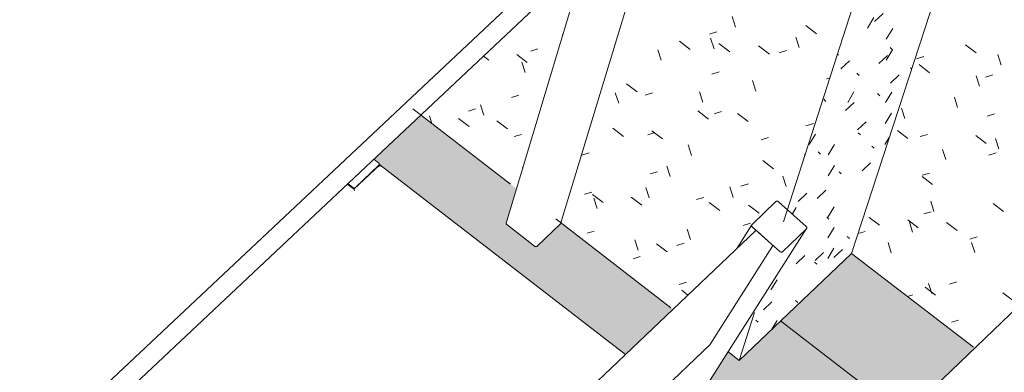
# Model space of a CAD drawing. Header units: centimetres. Extents: x -2274.6 to -2273.04, y 1316.35 to 1317.85.
# Tile 47 of 59: x -2273.6663 to -2273.532, y 1317.3237 to 1317.3717. Entities that reach past the tile are written whole.
import ezdxf

# ---------------------------------------------------------------- set-up
doc = ezdxf.new("R2010")
doc.units = ezdxf.units.CM
for name, color, linetype, lineweight in [('Drzwi', 7, 'Continuous', 9), ('Drzwi-1', 250, 'Continuous', 9), ('Drzwi-3', 254, 'Continuous', 9), ('Meble', 7, 'Continuous', 9), ('Stropy', 7, 'Continuous', 9), ('Wzór powierzchni', 7, 'Continuous', 9), ('Wzór powierzchni-1', 250, 'Continuous', 9), ('Wzór powierzchni-4', 10, 'Continuous', 9), ('Wzór powierzchni-7', 9, 'Continuous', 9), ('Ściany', 7, 'Continuous', 9), ('Ściany-1', 250, 'Continuous', 25)]:
    doc.layers.add(name, color=color, linetype=linetype, lineweight=lineweight)
doc.layers.add('Drzwi-2', color=7, linetype='Continuous', lineweight=9, true_color=0xebd9b4)
doc.layers.add('Wzór powierzchni-2', color=7, linetype='Continuous', lineweight=9, true_color=0xedebe7)

# ---------------------------------------------------------------- blocks, each defined once
blk = doc.blocks.new('FP_4-Aksono')
at = {"layer": 'Drzwi-2'}
blk.add_hatch(color=256, dxfattribs=at).paths.add_polyline_path([(-2273.55845, 1317.2586), (-2273.4694, 1317.34465), (-2273.47087, 1317.34576), (-2273.55992, 1317.25975)])
blk = doc.blocks.new('FP_7-Aksono')
at = {"layer": 'Drzwi-2'}
blk.add_hatch(color=256, dxfattribs=at).paths.add_polyline_path([(-2273.55451, 1317.25951), (-2273.4763, 1317.33513), (-2273.47638, 1317.33519), (-2273.55459, 1317.25957)])
blk = doc.blocks.new('FP_8-Aksono')
at = {"layer": 'Wzór powierzchni-2'}
h = blk.add_hatch(color=256, dxfattribs=at)
h.paths.add_polyline_path([(-2273.61639, 1317.26225), (-2273.61642, 1317.26225), (-2273.61639, 1317.26229)])
h.paths.add_polyline_path([(-2273.66998, 1317.21306), (-2273.67, 1317.21309), (-2273.66998, 1317.21309)])
h.paths.add_polyline_path([(-2273.68543, 1317.18383), (-2273.61341, 1317.25284), (-2273.61655, 1317.25539), (-2273.61604, 1317.2821), (-2273.61611, 1317.28221), (-2273.61954, 1317.2849), (-2273.62809, 1317.27104), (-2273.62997, 1317.26481), (-2273.62994, 1317.26391), (-2273.62996, 1317.26145), (-2273.63032, 1317.23819), (-2273.6337, 1317.23503), (-2273.63381, 1317.23506), (-2273.6339, 1317.23509), (-2273.63785, 1317.23829), (-2273.63767, 1317.25755), (-2273.66229, 1317.23415), (-2273.66233, 1317.23412), (-2273.66241, 1317.23365), (-2273.66238, 1317.23298), (-2273.66237, 1317.23053), (-2273.66241, 1317.20745), (-2273.66584, 1317.20426), (-2273.66585, 1317.20426), (-2273.6661, 1317.20438), (-2273.66998, 1317.20756), (-2273.67009, 1317.23411), (-2273.67021, 1317.2341), (-2273.6719, 1317.23545), (-2273.68054, 1317.22107), (-2273.68219, 1317.21498), (-2273.68215, 1317.20966), (-2273.682, 1317.18868), (-2273.68543, 1317.18548), (-2273.68547, 1317.18548), (-2273.68564, 1317.18554), (-2273.68959, 1317.1888), (-2273.68958, 1317.18987), (-2273.68969, 1317.19613), (-2273.68985, 1317.20781), (-2273.70147, 1317.19673), (-2273.68584, 1317.18416)])
h.paths.add_polyline_path([(-2273.68408, 1317.21793), (-2273.684, 1317.218), (-2273.68408, 1317.21793)])
h.paths.add_polyline_path([(-2273.68392, 1317.21797), (-2273.68381, 1317.21811), (-2273.6839, 1317.218)])
h.paths.add_polyline_path([(-2273.68402, 1317.21793), (-2273.68391, 1317.218), (-2273.68398, 1317.218), (-2273.68402, 1317.21794)])
h.paths.add_polyline_path([(-2273.67934, 1317.2256), (-2273.67899, 1317.22608), (-2273.67933, 1317.22562)])
h.paths.add_polyline_path([(-2273.68977, 1317.22872), (-2273.67779, 1317.24012), (-2273.70636, 1317.26283), (-2273.71068, 1317.24596), (-2273.711, 1317.24565), (-2273.6914, 1317.23002)])
h.paths.add_polyline_path([(-2273.67717, 1317.2292), (-2273.67684, 1317.22964), (-2273.67712, 1317.22928)])
h.paths.add_polyline_path([(-2273.66098, 1317.23858), (-2273.66103, 1317.23871), (-2273.661, 1317.23861), (-2273.66098, 1317.23859)])
h.paths.add_polyline_path([(-2273.71709, 1317.25051), (-2273.71414, 1317.26233), (-2273.7223, 1317.25467), (-2273.71788, 1317.25114)])
h.paths.add_polyline_path([(-2273.58474, 1317.29251), (-2273.58477, 1317.29254), (-2273.58474, 1317.2927)])
h.paths.add_polyline_path([(-2273.60895, 1317.25711), (-2273.58185, 1317.28308), (-2273.58499, 1317.28559), (-2273.58437, 1317.30506), (-2273.60831, 1317.2823), (-2273.60835, 1317.28227), (-2273.60844, 1317.28193), (-2273.60842, 1317.28112), (-2273.60848, 1317.27795), (-2273.60859, 1317.2736), (-2273.60895, 1317.25718)])
h.paths.add_polyline_path([(-2273.63151, 1317.26795), (-2273.63139, 1317.26802), (-2273.63147, 1317.26801), (-2273.63151, 1317.26796)])
h.paths.add_polyline_path([(-2273.63141, 1317.26798), (-2273.63128, 1317.26816), (-2273.6314, 1317.26799)])
h.paths.add_polyline_path([(-2273.63731, 1317.27853), (-2273.62561, 1317.28964), (-2273.6524, 1317.31058), (-2273.657, 1317.29398), (-2273.63887, 1317.27975)])
h.paths.add_polyline_path([(-2273.57741, 1317.28733), (-2273.53604, 1317.32697), (-2273.55287, 1317.33986), (-2273.56817, 1317.32528), (-2273.56968, 1317.32645), (-2273.57452, 1317.31879), (-2273.57656, 1317.31223), (-2273.57656, 1317.31151), (-2273.57667, 1317.30817), (-2273.57685, 1317.30324), (-2273.57741, 1317.2874)])
h.paths.add_polyline_path([(-2273.6632, 1317.29884), (-2273.65902, 1317.31414), (-2273.66979, 1317.30401), (-2273.66463, 1317.29996)])
h.paths.add_polyline_path([(-2273.57788, 1317.31573), (-2273.57776, 1317.31581), (-2273.57784, 1317.31579), (-2273.57787, 1317.31574)])
h.paths.add_polyline_path([(-2273.57778, 1317.31576), (-2273.57765, 1317.31593), (-2273.57776, 1317.31579)])
h.paths.add_polyline_path([(-2273.81059, 1317.32511), (-2273.80157, 1317.33335), (-2273.80171, 1317.33375), (-2273.80181, 1317.33411), (-2273.80183, 1317.33467), (-2273.80171, 1317.33515), (-2273.80067, 1317.33779), (-2273.81644, 1317.35031), (-2273.8243, 1317.33639), (-2273.8245, 1317.33621), (-2273.81822, 1317.33119)])
h.paths.add_polyline_path([(-2273.58369, 1317.3261), (-2273.57721, 1317.33225), (-2273.5925, 1317.34402), (-2273.59258, 1317.34382), (-2273.59584, 1317.34079), (-2273.59602, 1317.34081), (-2273.59607, 1317.34084), (-2273.59997, 1317.34393), (-2273.59992, 1317.34412), (-2273.59855, 1317.34868), (-2273.61158, 1317.35872), (-2273.618, 1317.35269), (-2273.61733, 1317.35213), (-2273.61725, 1317.35185), (-2273.61712, 1317.35189), (-2273.59247, 1317.33287)])
h.paths.add_polyline_path([(-2273.86244, 1317.32611), (-2273.8424, 1317.34422), (-2273.84233, 1317.34423), (-2273.84227, 1317.34423), (-2273.84227, 1317.34427), (-2273.84232, 1317.34526), (-2273.8424, 1317.34815), (-2273.84258, 1317.35418), (-2273.86836, 1317.33087), (-2273.86306, 1317.32661)])
h.paths.add_polyline_path([(-2273.82167, 1317.35443), (-2273.82165, 1317.3543), (-2273.82166, 1317.35438)])
h.paths.add_polyline_path([(-2273.87666, 1317.33754), (-2273.87683, 1317.34164), (-2273.87709, 1317.34791), (-2273.87705, 1317.34791), (-2273.87705, 1317.34817), (-2273.87362, 1317.35126), (-2273.87324, 1317.35126), (-2273.87222, 1317.35059), (-2273.84323, 1317.3767), (-2273.84323, 1317.37861), (-2273.83983, 1317.38167), (-2273.83941, 1317.38165), (-2273.83568, 1317.37912), (-2273.83552, 1317.37611), (-2273.83521, 1317.36358), (-2273.83513, 1317.36087), (-2273.83464, 1317.34426), (-2273.83459, 1317.34426), (-2273.82956, 1317.34024), (-2273.82918, 1317.34096), (-2273.82889, 1317.34143), (-2273.82758, 1317.3438), (-2273.82166, 1317.35458), (-2273.82048, 1317.36092), (-2273.82046, 1317.36092), (-2273.82052, 1317.36242), (-2273.82062, 1317.36731), (-2273.821, 1317.38798), (-2273.8211, 1317.39328), (-2273.82109, 1317.39514), (-2273.82107, 1317.39515), (-2273.82107, 1317.39541), (-2273.81771, 1317.39844), (-2273.81732, 1317.39844), (-2273.8163, 1317.39778), (-2273.79233, 1317.41937), (-2273.82591, 1317.44563), (-2273.82145, 1317.47202), (-2273.82384, 1317.47388), (-2273.9296, 1317.3801), (-2273.87667, 1317.33755)])
h.paths.add_polyline_path([(-2273.83478, 1317.34424), (-2273.83475, 1317.34431), (-2273.83478, 1317.34426)])
h.paths.add_polyline_path([(-2273.62069, 1317.34878), (-2273.62071, 1317.34885), (-2273.6207, 1317.34879)])
h.paths.add_polyline_path([(-2273.81794, 1317.35064), (-2273.81781, 1317.35083), (-2273.8179, 1317.35071)])
h.paths.add_polyline_path([(-2273.81778, 1317.35094), (-2273.8176, 1317.35124), (-2273.81765, 1317.35127), (-2273.81775, 1317.35099)])
h.paths.add_polyline_path([(-2273.81303, 1317.36775), (-2273.78783, 1317.39051), (-2273.78779, 1317.39055), (-2273.78775, 1317.39059), (-2273.78772, 1317.39059), (-2273.78776, 1317.39198), (-2273.78779, 1317.39691), (-2273.7878, 1317.39798), (-2273.78784, 1317.40055), (-2273.8132, 1317.37759), (-2273.81303, 1317.36786)])
h.paths.add_polyline_path([(-2273.75797, 1317.3732), (-2273.74638, 1317.38378), (-2273.76431, 1317.3978), (-2273.7721, 1317.38429), (-2273.75843, 1317.37356)])
h.paths.add_polyline_path([(-2273.77723, 1317.38831), (-2273.77714, 1317.38846), (-2273.77672, 1317.38917), (-2273.77606, 1317.39037), (-2273.76944, 1317.40205), (-2273.76826, 1317.40786), (-2273.77259, 1317.40394), (-2273.78026, 1317.40986), (-2273.78018, 1317.39055), (-2273.78011, 1317.39057), (-2273.77724, 1317.38832)])
h.paths.add_polyline_path([(-2273.78029, 1317.39055), (-2273.78026, 1317.39063), (-2273.78029, 1317.39058)])
h.paths.add_polyline_path([(-2273.76578, 1317.39803), (-2273.76562, 1317.39828), (-2273.76573, 1317.3981)])
h.paths.add_polyline_path([(-2273.7656, 1317.39833), (-2273.76541, 1317.39866), (-2273.76546, 1317.39868), (-2273.76557, 1317.39842)])
h.paths.add_polyline_path([(-2273.70627, 1317.42044), (-2273.69961, 1317.42653), (-2273.72585, 1317.44674), (-2273.72598, 1317.44619), (-2273.72838, 1317.44401), (-2273.72852, 1317.43783), (-2273.72848, 1317.43748), (-2273.72838, 1317.4375), (-2273.7136, 1317.42609)])
h.paths.add_polyline_path([(-2273.72857, 1317.43749), (-2273.72854, 1317.43757), (-2273.72857, 1317.43751)])
blk = doc.blocks.new('FP_20-Aksono')
at = {"layer": 'Wzór powierzchni-4'}
for p, q in [((-2273.53729, 1317.36828), (-2273.53585, 1317.36718)), ((-2273.54297, 1317.36669), (-2273.54397, 1317.36638)), ((-2273.53244, 1317.36552), (-2273.53287, 1317.36694)), ((-2273.54364, 1317.36558), (-2273.54221, 1317.36448)), ((-2273.53541, 1317.36263), (-2273.53585, 1317.36404)), ((-2273.53359, 1317.36419), (-2273.53459, 1317.36388)), ((-2273.53837, 1317.35974), (-2273.53881, 1317.36115)), ((-2273.54557, 1317.35825), (-2273.54601, 1317.35965)), ((-2273.53335, 1317.35886), (-2273.53436, 1317.35855)), ((-2273.54658, 1317.3566), (-2273.54515, 1317.35551)), ((-2273.54247, 1317.35607), (-2273.54347, 1317.35577)), ((-2273.53591, 1317.35594), (-2273.53447, 1317.35484)), ((-2273.53277, 1317.3541), (-2273.53321, 1317.35551)), ((-2273.54, 1317.35263), (-2273.54043, 1317.35403)), ((-2273.53312, 1317.35355), (-2273.53413, 1317.35325)), ((-2273.54222, 1317.3508), (-2273.54322, 1317.3505)), ((-2273.54322, 1317.35032), (-2273.54179, 1317.34923)), ((-2273.54161, 1317.34557), (-2273.54204, 1317.34696)), ((-2273.54198, 1317.34554), (-2273.54297, 1317.34525)), ((-2273.53355, 1317.34665), (-2273.53211, 1317.34556)), ((-2273.55046, 1317.34477), (-2273.54903, 1317.34368)), ((-2273.54518, 1317.34441), (-2273.54375, 1317.34332)), ((-2273.55097, 1317.34285), (-2273.55195, 1317.34255)), ((-2273.54453, 1317.34275), (-2273.54496, 1317.34414)), ((-2273.53987, 1317.34405), (-2273.53844, 1317.34296)), ((-2273.5357, 1317.3421), (-2273.53669, 1317.3418)), ((-2273.54743, 1317.33995), (-2273.54786, 1317.34133)), ((-2273.53605, 1317.33997), (-2273.53648, 1317.34136)), ((-2273.54281, 1317.33524), (-2273.54139, 1317.33415)), ((-2273.5419, 1317.33437), (-2273.54233, 1317.33575)), ((-2273.53848, 1317.33598), (-2273.53947, 1317.33568)), ((-2273.54448, 1317.33421), (-2273.54522, 1317.334)), ((-2273.53219, 1317.33448), (-2273.53076, 1317.33339)), ((-2273.53824, 1317.33077), (-2273.53923, 1317.33048))]:
    blk.add_line(p, q, dxfattribs=at)
blk = doc.blocks.new('FP_22-Aksono')
at = {"layer": 'Wzór powierzchni-4'}
for p, q in [((-2273.54973, 1317.37144), (-2273.54855, 1317.37256)), ((-2273.54981, 1317.372), (-2273.55068, 1317.37057)), ((-2273.54723, 1317.3705), (-2273.5481, 1317.36907)), ((-2273.55463, 1317.36688), (-2273.55477, 1317.36702)), ((-2273.54727, 1317.3676), (-2273.54814, 1317.36617)), ((-2273.54728, 1317.36761), (-2273.54759, 1317.36792)), ((-2273.5543, 1317.36499), (-2273.55312, 1317.36611)), ((-2273.54911, 1317.36572), (-2273.54793, 1317.36683)), ((-2273.5518, 1317.36409), (-2273.55211, 1317.3644)), ((-2273.54466, 1317.365), (-2273.5448, 1317.36514)), ((-2273.54751, 1317.36306), (-2273.54633, 1317.36418)), ((-2273.55251, 1317.36186), (-2273.55337, 1317.36044)), ((-2273.54899, 1317.36133), (-2273.5493, 1317.36163)), ((-2273.54735, 1317.36183), (-2273.54821, 1317.36041)), ((-2273.55633, 1317.36056), (-2273.55664, 1317.36087)), ((-2273.55365, 1317.35931), (-2273.55247, 1317.36043)), ((-2273.54739, 1317.35896), (-2273.54825, 1317.35755)), ((-2273.55204, 1317.35668), (-2273.55086, 1317.3578)), ((-2273.55162, 1317.356), (-2273.55193, 1317.3563)), ((-2273.55774, 1317.35612), (-2273.55861, 1317.3547)), ((-2273.54771, 1317.35565), (-2273.54829, 1317.35471)), ((-2273.55707, 1317.35338), (-2273.55738, 1317.35368)), ((-2273.55515, 1317.35469), (-2273.55602, 1317.35328)), ((-2273.54976, 1317.35419), (-2273.55007, 1317.35449)), ((-2273.5514, 1317.3511), (-2273.55024, 1317.35221)), ((-2273.55517, 1317.35184), (-2273.55604, 1317.35043)), ((-2273.55425, 1317.35068), (-2273.55455, 1317.35098)), ((-2273.55752, 1317.34734), (-2273.55635, 1317.34845)), ((-2273.56011, 1317.34693), (-2273.55894, 1317.34805)), ((-2273.56038, 1317.34613), (-2273.56094, 1317.34522)), ((-2273.55521, 1317.34618), (-2273.55607, 1317.34478)), ((-2273.55592, 1317.34451), (-2273.55623, 1317.3448)), ((-2273.55523, 1317.34337), (-2273.55609, 1317.34197)), ((-2273.55313, 1317.34188), (-2273.55343, 1317.34217)), ((-2273.55525, 1317.34058), (-2273.5561, 1317.33918)), ((-2273.55525, 1317.33929), (-2273.55409, 1317.34039)), ((-2273.56039, 1317.33845), (-2273.55922, 1317.33956)), ((-2273.55781, 1317.33887), (-2273.55665, 1317.33998)), ((-2273.55758, 1317.33838), (-2273.55789, 1317.33867)), ((-2273.56299, 1317.33626), (-2273.56384, 1317.33487)), ((-2273.56017, 1317.33315), (-2273.56048, 1317.33343)), ((-2273.56487, 1317.33215), (-2273.5637, 1317.33326)), ((-2273.56558, 1317.33049), (-2273.56589, 1317.33077)), ((-2273.56299, 1317.33071), (-2273.5637, 1317.32954))]:
    blk.add_line(p, q, dxfattribs=at)
blk = doc.blocks.new('FP_23-Aksono')
at = {"layer": 'Wzór powierzchni-4'}
for p, q in [((-2273.56866, 1317.3707), (-2273.56912, 1317.37214)), ((-2273.59232, 1317.3697), (-2273.59221, 1317.36962)), ((-2273.5712, 1317.37003), (-2273.5722, 1317.36971)), ((-2273.5591, 1317.37091), (-2273.55762, 1317.36979)), ((-2273.55363, 1317.3706), (-2273.55362, 1317.37059)), ((-2273.57631, 1317.36876), (-2273.57485, 1317.36765)), ((-2273.5716, 1317.36773), (-2273.57206, 1317.36917)), ((-2273.57093, 1317.36845), (-2273.56946, 1317.36733)), ((-2273.55997, 1317.3679), (-2273.56043, 1317.36934)), ((-2273.59562, 1317.36773), (-2273.5966, 1317.36742)), ((-2273.57883, 1317.36618), (-2273.57928, 1317.36761)), ((-2273.56552, 1317.36814), (-2273.56405, 1317.36701)), ((-2273.5617, 1317.36749), (-2273.56272, 1317.36717)), ((-2273.60306, 1317.36674), (-2273.60233, 1317.36618)), ((-2273.59851, 1317.36697), (-2273.59707, 1317.36586)), ((-2273.59734, 1317.3645), (-2273.5978, 1317.36591)), ((-2273.57088, 1317.36459), (-2273.57189, 1317.36428)), ((-2273.58354, 1317.36297), (-2273.58209, 1317.36186)), ((-2273.5659, 1317.36198), (-2273.56635, 1317.36341)), ((-2273.5558, 1317.36379), (-2273.55626, 1317.36365)), ((-2273.5846, 1317.36032), (-2273.58506, 1317.36175)), ((-2273.57997, 1317.36173), (-2273.58097, 1317.36141)), ((-2273.57314, 1317.36045), (-2273.5736, 1317.36188)), ((-2273.59823, 1317.36142), (-2273.5992, 1317.36111)), ((-2273.60412, 1317.35954), (-2273.60509, 1317.35923)), ((-2273.60298, 1317.3587), (-2273.60344, 1317.36011)), ((-2273.57379, 1317.35927), (-2273.57234, 1317.35815)), ((-2273.57057, 1317.35918), (-2273.57158, 1317.35886)), ((-2273.56842, 1317.35893), (-2273.56696, 1317.35781)), ((-2273.61007, 1317.35756), (-2273.61042, 1317.35861)), ((-2273.60643, 1317.35824), (-2273.605, 1317.35714)), ((-2273.6012, 1317.35791), (-2273.59977, 1317.35681)), ((-2273.55759, 1317.35826), (-2273.55758, 1317.35825)), ((-2273.5854, 1317.3569), (-2273.58395, 1317.35579)), ((-2273.57965, 1317.35634), (-2273.58064, 1317.35603)), ((-2273.58008, 1317.35657), (-2273.57863, 1317.35545)), ((-2273.55804, 1317.35756), (-2273.55906, 1317.35725)), ((-2273.59787, 1317.35608), (-2273.59884, 1317.35577)), ((-2273.56418, 1317.35566), (-2273.56518, 1317.35535)), ((-2273.57467, 1317.35321), (-2273.57513, 1317.35463)), ((-2273.58862, 1317.35354), (-2273.58961, 1317.35323)), ((-2273.56496, 1317.3525), (-2273.5635, 1317.35138)), ((-2273.55922, 1317.35316), (-2273.55927, 1317.35331)), ((-2273.59776, 1317.35157), (-2273.59769, 1317.35151)), ((-2273.57932, 1317.35098), (-2273.58031, 1317.35068)), ((-2273.57757, 1317.35032), (-2273.57803, 1317.35173)), ((-2273.56177, 1317.34897), (-2273.56222, 1317.3504)), ((-2273.58828, 1317.34821), (-2273.58926, 1317.34791)), ((-2273.58045, 1317.34744), (-2273.58091, 1317.34885)), ((-2273.56901, 1317.34749), (-2273.56946, 1317.34891)), ((-2273.56692, 1317.34934), (-2273.56793, 1317.34903)), ((-2273.58816, 1317.34788), (-2273.58673, 1317.34677)), ((-2273.58756, 1317.34598), (-2273.58801, 1317.34739)), ((-2273.58288, 1317.34752), (-2273.58144, 1317.34641)), ((-2273.57298, 1317.34748), (-2273.57398, 1317.34718)), ((-2273.57224, 1317.3468), (-2273.57079, 1317.34569)), ((-2273.56688, 1317.34644), (-2273.56543, 1317.34533)), ((-2273.5615, 1317.34608), (-2273.56149, 1317.34607)), ((-2273.58794, 1317.3429), (-2273.58892, 1317.34261)), ((-2273.57482, 1317.34174), (-2273.57527, 1317.34316)), ((-2273.56662, 1317.34397), (-2273.56762, 1317.34367)), ((-2273.58194, 1317.34031), (-2273.5824, 1317.34171)), ((-2273.57944, 1317.34117), (-2273.578, 1317.34006)), ((-2273.57568, 1317.34123), (-2273.57667, 1317.34093)), ((-2273.58166, 1317.33942), (-2273.58264, 1317.33912)), ((-2273.57536, 1317.33592), (-2273.57635, 1317.33563)), ((-2273.57601, 1317.33483), (-2273.57517, 1317.33418))]:
    blk.add_line(p, q, dxfattribs=at)
blk = doc.blocks.new('FP_32-Aksono')
at = {"layer": 'Drzwi-3'}
for p, q in [((-2273.47074, 1317.34566), (-2273.47151, 1317.34515)), ((-2273.47413, 1317.34097), (-2273.46943, 1317.34468)), ((-2273.47413, 1317.34097), (-2273.48343, 1317.33309)), ((-2273.48343, 1317.33309), (-2273.49006, 1317.32723)), ((-2273.5012, 1317.31647), (-2273.50546, 1317.31181)), ((-2273.50546, 1317.31181), (-2273.50987, 1317.30555)), ((-2273.51351, 1317.30458), (-2273.51473, 1317.30285)), ((-2273.51473, 1317.30285), (-2273.52093, 1317.29687)), ((-2273.52093, 1317.29687), (-2273.52278, 1317.29563)), ((-2273.52546, 1317.29137), (-2273.52038, 1317.29539)), ((-2273.52546, 1317.29137), (-2273.53492, 1317.28334)), ((-2273.53492, 1317.28334), (-2273.54168, 1317.27737)), ((-2273.55302, 1317.26642), (-2273.55736, 1317.26167)), ((-2273.55736, 1317.26167), (-2273.55915, 1317.25914))]:
    blk.add_line(p, q, dxfattribs=at)
blk = doc.blocks.new('FP_36-Aksono')
at = {"layer": 'Wzór powierzchni-7'}
blk.add_line((-2273.56254, 1317.33065), (-2273.5457, 1317.31771), dxfattribs=at)

msp = doc.modelspace()

# ---------------------------------------------------------------- linework, layer by layer
at = {"layer": 'Meble'}
for p, q in [((-2273.57653, 1317.39642), (-2273.59253, 1317.3439)), ((-2273.58046, 1317.39157), (-2273.74805, 1317.23417)), ((-2273.58199, 1317.38654), (-2273.74593, 1317.23246)), ((-2273.59996, 1317.34399), (-2273.58921, 1317.37975)), ((-2273.61733, 1317.35217), (-2273.61801, 1317.3527)), ((-2273.62071, 1317.34859), (-2273.61717, 1317.35192)), ((-2273.62052, 1317.34885), (-2273.6173, 1317.35188)), ((-2273.61725, 1317.35196), (-2273.61733, 1317.35167)), ((-2273.61717, 1317.35192), (-2273.61717, 1317.35192)), ((-2273.61716, 1317.35192), (-2273.58367, 1317.32608)), ((-2273.62162, 1317.34931), (-2273.6207, 1317.34859)), ((-2273.62155, 1317.34937), (-2273.62087, 1317.34884)), ((-2273.56642, 1317.34381), (-2273.56315, 1317.34691)), ((-2273.56281, 1317.3469), (-2273.55902, 1317.34351)), ((-2273.59607, 1317.34084), (-2273.59988, 1317.34378)), ((-2273.59258, 1317.34382), (-2273.59573, 1317.34085)), ((-2273.59481, 1317.31553), (-2273.56596, 1317.34295)), ((-2273.55897, 1317.34323), (-2273.57449, 1317.31889)), ((-2273.5685, 1317.34053), (-2273.56645, 1317.34377)), ((-2273.56375, 1317.34113), (-2273.5664, 1317.34349)), ((-2273.56571, 1317.34288), (-2273.56375, 1317.34113)), ((-2273.559, 1317.3432), (-2273.56226, 1317.34009)), ((-2273.56364, 1317.34085), (-2273.57218, 1317.32741)), ((-2273.56261, 1317.3401), (-2273.56375, 1317.34113)), ((-2273.57219, 1317.3274), (-2273.59654, 1317.30422)), ((-2273.57218, 1317.32741), (-2273.5722, 1317.32739))]:
    msp.add_line(p, q, dxfattribs=at)
for points in [[(-2273.6173, 1317.35188, 0), (-2273.61726, 1317.35192, 0), (-2273.61725, 1317.35197, 0), (-2273.61724, 1317.35203, 0), (-2273.61726, 1317.35208, 0), (-2273.61729, 1317.35213, 0), (-2273.61733, 1317.35217, 0)], [(-2273.61711, 1317.35173, 0), (-2273.61712, 1317.3518, 0), (-2273.61713, 1317.35186, 0), (-2273.61714, 1317.3519, 0), (-2273.61716, 1317.35192, 0)], [(-2273.62087, 1317.34884, 0), (-2273.62082, 1317.34881, 0), (-2273.62076, 1317.34879, 0), (-2273.62069, 1317.34878, 0), (-2273.62063, 1317.34879, 0), (-2273.62057, 1317.34881, 0), (-2273.62052, 1317.34885, 0)], [(-2273.62065, 1317.3484, 0), (-2273.62066, 1317.34848, 0), (-2273.62067, 1317.34853, 0), (-2273.62068, 1317.34857, 0), (-2273.6207, 1317.34859, 0)], [(-2273.56315, 1317.34691, 0), (-2273.56311, 1317.34694, 0), (-2273.56307, 1317.34696, 0), (-2273.56302, 1317.34697, 0), (-2273.56296, 1317.34697, 0), (-2273.56291, 1317.34696, 0), (-2273.56286, 1317.34693, 0), (-2273.56281, 1317.3469, 0)], [(-2273.59988, 1317.34378, 0), (-2273.59992, 1317.34382, 0), (-2273.59995, 1317.34387, 0), (-2273.59997, 1317.34393, 0), (-2273.59996, 1317.34398, 0), (-2273.59996, 1317.34399, 0)], [(-2273.59253, 1317.34392, 0), (-2273.59255, 1317.34387, 0), (-2273.59258, 1317.34382, 0)], [(-2273.5664, 1317.34349, 0), (-2273.56643, 1317.34353, 0), (-2273.56646, 1317.34358, 0), (-2273.56648, 1317.34363, 0), (-2273.56648, 1317.34368, 0), (-2273.56647, 1317.34373, 0), (-2273.56645, 1317.34377, 0), (-2273.56642, 1317.34381, 0)], [(-2273.56597, 1317.34294, 0), (-2273.56595, 1317.34296, 0), (-2273.56591, 1317.34297, 0), (-2273.56587, 1317.34297, 0), (-2273.56582, 1317.34295, 0), (-2273.56576, 1317.34292, 0), (-2273.56571, 1317.34288, 0)], [(-2273.55902, 1317.34351, 0), (-2273.55898, 1317.34347, 0), (-2273.55896, 1317.34343, 0), (-2273.55894, 1317.34338, 0), (-2273.55894, 1317.34333, 0), (-2273.55895, 1317.34328, 0), (-2273.55897, 1317.34323, 0), (-2273.559, 1317.3432, 0)], [(-2273.59573, 1317.34085, 0), (-2273.59578, 1317.34081, 0), (-2273.59583, 1317.34079, 0), (-2273.59589, 1317.34079, 0), (-2273.59596, 1317.34079, 0), (-2273.59602, 1317.34081, 0), (-2273.59607, 1317.34084, 0)], [(-2273.56375, 1317.34113, 0), (-2273.56371, 1317.34108, 0), (-2273.56367, 1317.34103, 0), (-2273.56364, 1317.34098, 0), (-2273.56363, 1317.34093, 0), (-2273.56362, 1317.34088, 0), (-2273.56364, 1317.34085, 0)], [(-2273.56226, 1317.34009, 0), (-2273.5623, 1317.34006, 0), (-2273.56235, 1317.34004, 0), (-2273.5624, 1317.34003, 0), (-2273.56246, 1317.34003, 0), (-2273.56251, 1317.34004, 0), (-2273.56256, 1317.34007, 0), (-2273.56261, 1317.3401, 0)]]:
    msp.add_polyline3d(points, dxfattribs=at)
at = {"layer": 'Stropy'}
for p, q in [((-2273.59935, 1317.3493), (-2273.61266, 1317.35956)), ((-2273.57747, 1317.33245), (-2273.59319, 1317.34455)), ((-2273.55287, 1317.33986), (-2273.56817, 1317.32528)), ((-2273.56817, 1317.32528), (-2273.56973, 1317.32648))]:
    msp.add_line(p, q, dxfattribs=at)
at = {"layer": 'Ściany'}
for p, q in [((-2273.55287, 1317.33986), (-2273.49401, 1317.51995)), ((-2273.56211, 1317.34416), (-2273.51063, 1317.50448)), ((-2273.59935, 1317.3493), (-2273.61266, 1317.35956)), ((-2273.57747, 1317.33245), (-2273.59319, 1317.34455)), ((-2273.55287, 1317.33986), (-2273.56817, 1317.32528)), ((-2273.55287, 1317.33986), (-2273.5362, 1317.32708)), ((-2273.56817, 1317.32528), (-2273.56608, 1317.33178)), ((-2273.56817, 1317.32528), (-2273.56973, 1317.32648))]:
    msp.add_line(p, q, dxfattribs=at)
at = {"layer": 'Ściany-1'}
msp.add_line((-2273.4038, 1317.45367), (-2273.68543, 1317.18383), dxfattribs=at)

# ---------------------------------------------------------------- block references
at = {"layer": 'Drzwi'}
msp.add_blockref('FP_32-Aksono', (0, 0), dxfattribs=at)
at = {"layer": 'Drzwi-1'}
for name in ['FP_4-Aksono', 'FP_7-Aksono']:
    msp.add_blockref(name, (0, 0), dxfattribs=at)
at = {"layer": 'Wzór powierzchni'}
for name in ['FP_23-Aksono', 'FP_22-Aksono', 'FP_20-Aksono', 'FP_36-Aksono']:
    msp.add_blockref(name, (0, 0), dxfattribs=at)
at = {"layer": 'Wzór powierzchni-1'}
msp.add_blockref('FP_8-Aksono', (0, 0), dxfattribs=at)

doc.saveas('drawing.dxf')
